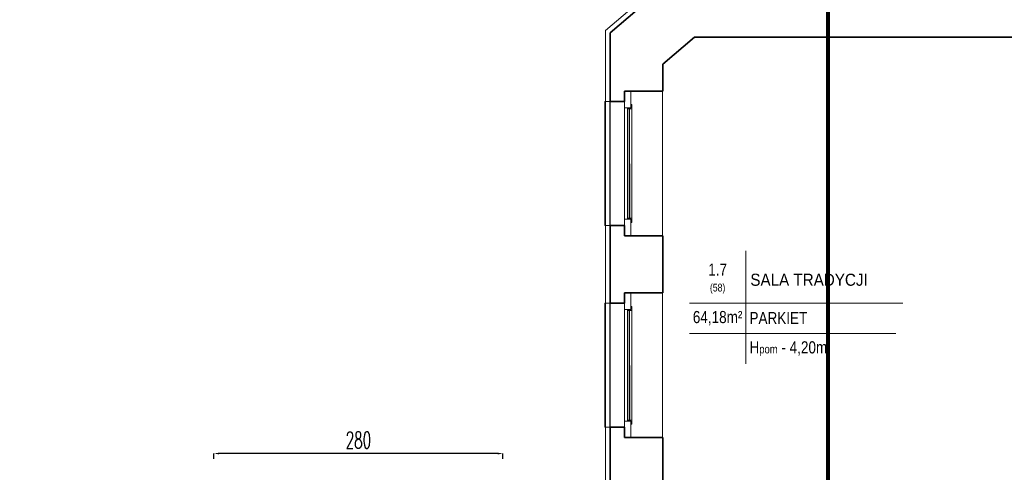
# Model space of a CAD drawing. Header units: millimetres. Extents: x 402 to 79005, y -7782 to 89952.
# Tile 185 of 256: x 26021 to 26975, y 29822 to 30260. Entities that reach past the tile are written whole.
import ezdxf

# ---------------------------------------------------------------- set-up
doc = ezdxf.new("R2010")
doc.units = ezdxf.units.MM
doc.header["$LTSCALE"] = 10
doc.linetypes.add('DASHED', pattern=[19.05, 12.7, -6.35])
doc.layers.get('0').update_dxf_attribs({"lineweight": 0})
doc.layers.get('Defpoints').update_dxf_attribs({"color": 253})
for name, color, linetype, lineweight in [('01 parter - ściany', 253, 'Continuous', 35), ('03-01_okna', 253, 'Continuous', 15), ('04-1_widok', 253, 'Continuous', 5), ('05-03_opis', 253, 'Continuous', 5), ('0_A_GRANICA OPRACOWANIA', 1, 'Continuous', 0), ('0_A_WYMIAROWANIE', 1, 'Continuous', 5), ('0_A_ŚCIANY ', 253, 'Continuous', 30)]:
    doc.layers.add(name, color=color, linetype=linetype, lineweight=lineweight)
doc.styles.add('ariel', font='ARIAL.TTF', dxfattribs={"width": 0.8})
doc.styles.add('SIMPLEXD', font='simplex.shx', dxfattribs={"width": 0.6})
doc.dimstyles.new('1-100', dxfattribs={"dimtxt": 16, "dimasz": 5, "dimexe": 0, "dimexo": 0, "dimgap": 5, "dimtad": 1, "dimdec": 1, "dimtxsty": 'SIMPLEXD', "dimcen": 5, "dimclrt": 256, "dimadec": 0, "dimazin": 0, "dimtfac": 1, "dimtdec": 0, "dimtix": 1, "dimtmove": 1, "dimatfit": 3, "dimldrblk": 'LP', "dimfxl": 0, "dimarcsym": 0})

# ---------------------------------------------------------------- blocks, each defined once
blk = doc.blocks.new('*D4048')
at = {"layer": '0_A_WYMIAROWANIE', "color": 0, "lineweight": -2}
for p, q in [((26208.95, 29835.32), (26208.95, 29840.32)), ((26483.95, 29840.32), (26213.95, 29840.32)), ((26488.95, 29835.32), (26488.95, 29840.32))]:
    blk.add_line(p, q, dxfattribs=at)
at = {"layer": '0_A_WYMIAROWANIE', "color": 0, "lineweight": 9}
for points in [[(26213.95, 29841.16), (26213.95, 29839.49), (26208.95, 29840.32)], [(26483.95, 29839.49), (26483.95, 29841.16), (26488.95, 29840.32)]]:
    blk.add_solid(points, dxfattribs=at)
at = {"layer": 'Defpoints', "color": 0, "lineweight": 9}
for p in [(26208.95, 29840.32), (26208.95, 29795.15), (26488.95, 29795.15)]:
    blk.add_point(p, dxfattribs=at)
at = {"layer": '0_A_WYMIAROWANIE', "insert": (26348.95, 29853.32), "char_height": 16, "attachment_point": 5, "style": 'SIMPLEXD'}
blk.add_mtext('280', dxfattribs=at)
blk = doc.blocks.new('LP')
for p, q in [((0, 0), (-1, 0)), ((0, 1), (0, 0)), ((0, -1), (0, 0)), ((0, 0), (1, 0))]:
    blk.add_line(p, q)
at = {"const_width": 0.2}
blk.add_lwpolyline([(0.71, 0.71), (-0.71, -0.71)], dxfattribs=at)

msp = doc.modelspace()

# ---------------------------------------------------------------- linework, layer by layer
at = {"color": 1, "lineweight": 0}
for points in [[(26667.258, 30316.926), (26588.153, 30249.577)], [(25997.153, 29948.577), (25997.153, 29481.999), (26588.153, 29481.999), (26588.153, 30249.577)]]:
    msp.add_lwpolyline(points, dxfattribs=at)
at = {"layer": '01 parter - ściany'}
for p, q in [((26592.653, 30180.974), (26592.653, 30247.499)), ((27437.835, 30243.184), (26674.315, 30243.184)), ((26643.653, 30190.974), (26643.653, 30217.079)), ((26606.653, 30190.974), (26643.653, 30190.974)), ((26606.653, 30180.974), (26606.653, 30190.974)), ((26592.653, 30180.974), (26606.653, 30180.974)), ((26592.653, 29985.75), (26592.653, 30060.974)), ((26592.653, 30060.974), (26606.653, 30060.974)), ((26606.653, 30050.974), (26606.653, 30060.974)), ((26643.653, 30050.974), (26606.653, 30050.974)), ((26643.653, 29995.75), (26643.653, 30050.974)), ((26606.653, 29995.75), (26643.653, 29995.75)), ((26606.653, 29985.75), (26606.653, 29995.75)), ((26592.653, 29985.75), (26606.653, 29985.75)), ((26592.653, 29729.35), (26592.653, 29865.75)), ((26592.653, 29865.75), (26606.653, 29865.75)), ((26606.653, 29855.75), (26606.653, 29865.75)), ((26643.653, 29855.75), (26606.653, 29855.75)), ((26643.653, 29739.35), (26643.653, 29855.75))]:
    msp.add_line(p, q, dxfattribs=at)
for points in [[(26668.914, 30312.426), (26592.653, 30247.499)], [(26674.315, 30243.184), (26643.653, 30217.079)]]:
    msp.add_lwpolyline(points, dxfattribs=at)
at = {"layer": '03-01_okna', "linetype": 'Continuous', "lineweight": 0}
for p, q in [((26587.653, 30180.974), (26587.653, 30060.974)), ((26592.653, 30180.974), (26587.653, 30180.974)), ((26606.668, 30066.974), (26606.653, 30174.974)), ((26609.653, 30174.974), (26609.668, 30066.974)), ((26613.653, 30173.974), (26609.653, 30173.974)), ((26611.153, 30173.974), (26611.168, 30067.974)), ((26611.653, 30173.974), (26611.668, 30067.974)), ((26613.668, 30067.974), (26609.668, 30067.974)), ((26592.653, 30060.974), (26587.653, 30060.974)), ((26587.653, 29985.75), (26587.653, 29865.75)), ((26592.653, 29985.75), (26587.653, 29985.75)), ((26606.668, 29871.75), (26606.653, 29979.75)), ((26609.653, 29979.75), (26609.668, 29871.75)), ((26613.653, 29978.75), (26609.653, 29978.75)), ((26611.153, 29978.75), (26611.168, 29872.75)), ((26611.653, 29978.75), (26611.668, 29872.75)), ((26613.668, 29872.75), (26609.668, 29872.75)), ((26592.653, 29865.75), (26587.653, 29865.75))]:
    msp.add_line(p, q, dxfattribs=at)
at = {"layer": '03-01_okna', "linetype": 'DASHED'}
for p, q in [((26592.653, 30180.974), (26592.653, 30060.974)), ((26592.653, 29985.75), (26592.653, 29865.75))]:
    msp.add_line(p, q, dxfattribs=at)
at = {"layer": '03-01_okna', "linetype": 'Continuous', "lineweight": 0}
for points in [[(26612.653, 30174.974), (26612.653, 30190.974), (26606.653, 30190.974), (26606.653, 30174.974)], [(26612.668, 30050.974), (26612.668, 30066.974), (26606.668, 30066.974), (26606.668, 30050.974)], [(26612.653, 29979.75), (26612.653, 29995.75), (26606.653, 29995.75), (26606.653, 29979.75)], [(26612.668, 29855.75), (26612.668, 29871.75), (26606.668, 29871.75), (26606.668, 29855.75)]]:
    msp.add_lwpolyline(points, close=True, dxfattribs=at)
for points in [[(26612.653, 30177.974), (26613.653, 30177.974), (26613.668, 30063.974), (26612.668, 30063.974)], [(26612.653, 29982.75), (26613.653, 29982.75), (26613.668, 29868.75), (26612.668, 29868.75)]]:
    msp.add_lwpolyline(points, dxfattribs=at)
at = {"layer": '04-1_widok'}
for p, q in [((26643.605, 30050.943), (26643.605, 30190.975)), ((26643.605, 29855.719), (26643.605, 29995.751))]:
    msp.add_line(p, q, dxfattribs=at)
at = {"layer": '05-03_opis'}
for p, q in [((26724.086, 30036.321), (26724.086, 29927.121)), ((26669.63, 29985.754), (26876.128, 29985.754)), ((26669.63, 29956.575), (26869.593, 29956.575))]:
    msp.add_line(p, q, dxfattribs=at)
at = {"layer": '0_A_GRANICA OPRACOWANIA', "color": 1, "linetype": 'DASHED', "const_width": 4}
msp.add_lwpolyline([(25790.687, 30406.325), (26803.781, 30406.325), (26803.781, 29012.403), (25790.687, 29012.403)], close=True, dxfattribs=at)
at = {"layer": '0_A_ŚCIANY ', "lineweight": 30}
for points in [[(26668.914, 30312.426), (26592.653, 30247.499)], [(26465.653, 29477.499), (26592.653, 29477.499), (26592.653, 30247.499)]]:
    msp.add_lwpolyline(points, dxfattribs=at)

# ---------------------------------------------------------------- texts
at = {"layer": '05-03_opis', "char_height": 11.7117, "style": 'ariel'}
for s, insert, width, attachment_point in [('{\\fArial|b0|i0|c238|p34;1.7\\P\\H0.6404x;(58)}', (26696.858, 30009.506), 54.4563, 5), ('{\\fArial|b0|i0|c238|p34;\\W0.9;SALA TRADYCJI}', (26728.542, 30008.409), 178.31875, 4), ('{\\fArial|b0|i0|c238|p34;64,18m²}', (26696.858, 29971.302), 54.4563, 5), (' PARKIET', (26724.086, 29971.44), 161.39448, 4), ('{\\fArial|b0|i0|c238|p34; H\\H0.7x;pom\\H1.429x; - 4,20m}', (26724.086, 29941.848), 161.3945, 4)]:
    msp.add_mtext(s, dxfattribs=dict(at, insert=insert, width=width, attachment_point=attachment_point))

# ---------------------------------------------------------------- dimensions: what is measured, and where the dimension line sits
at = {"layer": '0_A_WYMIAROWANIE', "color": 1}
dim = msp.add_linear_dim(base=(26208.953, 29840.324), p1=(26488.953, 29795.154), p2=(26208.953, 29795.154), dimstyle='1-100', dxfattribs=at)
dim.commit()
dim.dimension.update_dxf_attribs({"geometry": '*D4048', "text_midpoint": (26348.953, 29853.324)})

doc.saveas('drawing.dxf')
